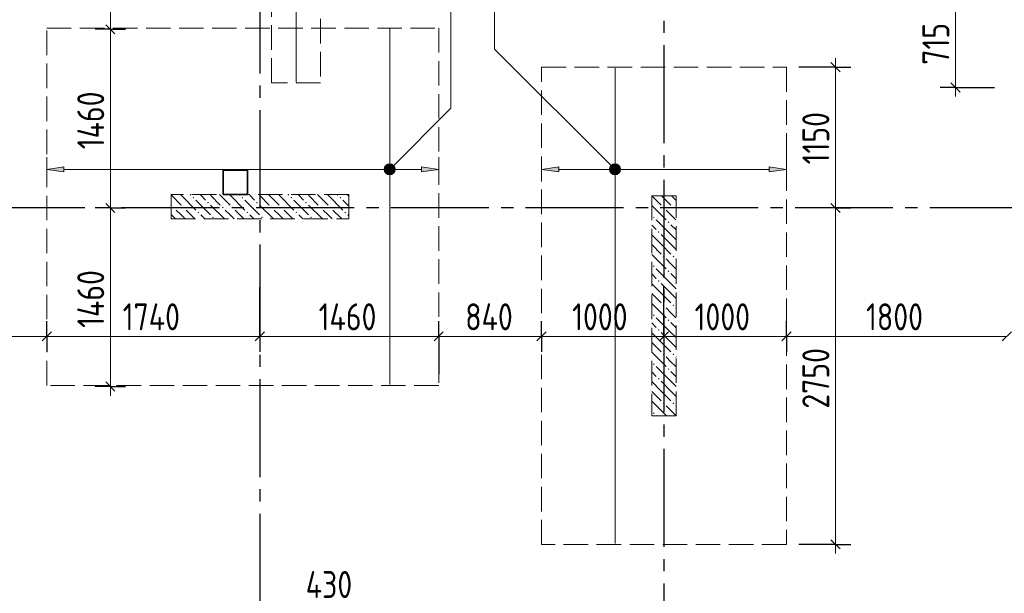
# Model space of a CAD drawing. Header units: millimetres. Extents: x 0 to 64958, y 0 to 42000.
# Tile 12 of 31: x 19679 to 27719, y 23950 to 28639. Entities that reach past the tile are written whole.
import ezdxf

# ---------------------------------------------------------------- set-up
doc = ezdxf.new("R2010")
doc.units = ezdxf.units.MM
doc.linetypes.add('______2', pattern=[270, 200, -70])
doc.linetypes.add('______5', pattern=[1100, 800, -100, 100, -100])
for name, color, linetype, lineweight in [('Standard', 7, 'Continuous', 25), ('ДОП Верх по У', 7, 'Continuous', 25), ('ЖБ Пилон', 180, 'Continuous', 25), ('Оси', 40, '______5', 18), ('Позиционная метка номер позиции', 7, 'Continuous', 13), ('Примечания', 7, 'Continuous', 25)]:
    doc.layers.add(name, color=color, linetype=linetype, lineweight=lineweight)
doc.layers.add('ЖБ Перекрытие верхний уровень', color=7, linetype='Continuous', lineweight=25, true_color=0xe0e0ff)
doc.styles.add('GOST 2.304-81', font='txt')

msp = doc.modelspace()

# ---------------------------------------------------------------- hatches: boundary and pattern name
at = {"layer": 'ДОП Верх по У', "linetype": 'Continuous', "lineweight": 13, "transparency": 33554687}
for points in [[(20040, 27395.3), (19900, 27415.3), (20040, 27435.3)], [(24080, 27395.3), (23940, 27415.3), (24080, 27435.3)]]:
    msp.add_hatch(color=7, dxfattribs=at).paths.add_polyline_path(points, flags=16)
for points in [[(22667.7, 27396.6), (22667.7, 27434.1), (22662.5, 27415.3)], [(22667.7, 27434.1), (22681.2, 27383.1), (22681.2, 27447.6)], [(22667.7, 27434.1), (22667.7, 27396.6), (22681.2, 27383.1)], [(22681.2, 27447.6), (22700, 27377.8), (22700, 27452.8)], [(22681.2, 27447.6), (22681.2, 27383.1), (22700, 27377.8)], [(22700, 27452.8), (22700, 27377.8), (22718.7, 27383.1)], [(22700, 27452.8), (22718.7, 27383.1), (22718.7, 27447.6)], [(22718.7, 27447.6), (22718.7, 27383.1), (22732.2, 27396.6)], [(22718.7, 27447.6), (22732.2, 27396.6), (22732.2, 27434.1)], [(22732.2, 27434.1), (22732.2, 27396.6), (22737.5, 27415.3)], [(22960, 27395.3), (23100, 27415.3), (22960, 27435.3)], [(24507.7, 27396.6), (24507.7, 27434.1), (24502.5, 27415.3)], [(24507.7, 27434.1), (24521.2, 27383.1), (24521.2, 27447.6)], [(24507.7, 27434.1), (24507.7, 27396.6), (24521.2, 27383.1)], [(24521.2, 27447.6), (24540, 27377.8), (24540, 27452.8)], [(24521.2, 27447.6), (24521.2, 27383.1), (24540, 27377.8)], [(24540, 27452.8), (24540, 27377.8), (24558.7, 27383.1)], [(24540, 27452.8), (24558.7, 27383.1), (24558.7, 27447.6)], [(24558.7, 27447.6), (24558.7, 27383.1), (24572.2, 27396.6)], [(24558.7, 27447.6), (24572.2, 27396.6), (24572.2, 27434.1)], [(24572.2, 27434.1), (24572.2, 27396.6), (24577.5, 27415.3)], [(25800, 27395.3), (25940, 27415.3), (25800, 27435.3)]]:
    msp.add_hatch(color=7, dxfattribs=at).paths.add_polyline_path(points)
at = {"layer": 'ЖБ Пилон', "linetype": 'Continuous', "lineweight": 18, "transparency": 33554687}
for points in [[(21090.5, 27183.1), (21097, 27189.6), (21103.4, 27183.1), (21097, 27176.6)], [(21490.5, 27183.1), (21497, 27189.6), (21503.4, 27183.1), (21497, 27176.6)], [(21890.5, 27183.1), (21897, 27189.6), (21903.4, 27183.1), (21897, 27176.6)], [(22290.5, 27183.1), (22297, 27189.6), (22303.4, 27183.1), (22297, 27176.6)], [(20930.5, 27103.1), (20937, 27109.6), (20943.5, 27103.1), (20937, 27096.6)], [(21010.5, 27103.1), (21016.9, 27109.6), (21023.4, 27103.1), (21016.9, 27096.6)], [(21210.5, 27143.1), (21216.9, 27149.6), (21223.4, 27143.1), (21216.9, 27136.6)], [(21330.5, 27103.1), (21337, 27109.6), (21343.5, 27103.1), (21337, 27096.6)], [(21410.5, 27103.1), (21416.9, 27109.6), (21423.4, 27103.1), (21416.9, 27096.6)], [(21610.5, 27143.1), (21616.9, 27149.6), (21623.4, 27143.1), (21616.9, 27136.6)], [(21730.5, 27103.1), (21737, 27109.6), (21743.5, 27103.1), (21737, 27096.6)], [(21810.5, 27103.1), (21816.9, 27109.6), (21823.4, 27103.1), (21816.9, 27096.6)], [(22010.5, 27143.1), (22016.9, 27149.6), (22023.4, 27143.1), (22016.9, 27136.6)], [(22130.5, 27103.1), (22137, 27109.6), (22143.5, 27103.1), (22137, 27096.6)], [(22210.5, 27103.1), (22216.9, 27109.6), (22223.4, 27103.1), (22216.9, 27096.6)], [(24930.5, 27103.1), (24937, 27109.6), (24943.5, 27103.1), (24937, 27096.6)], [(25010.4, 27103.1), (25016.9, 27109.6), (25023.4, 27103.1), (25016.9, 27096.6)], [(21130.5, 27063.1), (21137, 27069.6), (21143.5, 27063.1), (21137, 27056.6)], [(21250.5, 27023.1), (21257, 27029.6), (21263.5, 27023.1), (21257, 27016.6)], [(21530.5, 27063.1), (21537, 27069.6), (21543.5, 27063.1), (21537, 27056.6)], [(21650.5, 27023.1), (21657, 27029.6), (21663.5, 27023.1), (21657, 27016.6)], [(21930.5, 27063.1), (21937, 27069.6), (21943.5, 27063.1), (21937, 27056.6)], [(22050.5, 27023.1), (22057, 27029.6), (22063.5, 27023.1), (22057, 27016.6)], [(22330.5, 27063.1), (22337, 27069.6), (22343.5, 27063.1), (22337, 27056.6)], [(24850.5, 27023.1), (24857, 27029.6), (24863.5, 27023.1), (24857, 27016.6)], [(24970.5, 26983.1), (24977, 26989.6), (24983.5, 26983.1), (24977, 26976.6)], [(24890.5, 26903.1), (24897, 26909.6), (24903.4, 26903.1), (24897, 26896.6)], [(24930.5, 26703.1), (24937, 26709.6), (24943.5, 26703.1), (24937, 26696.6)], [(25010.4, 26703.1), (25016.9, 26709.6), (25023.4, 26703.1), (25016.9, 26696.6)], [(24850.5, 26623.1), (24857, 26629.6), (24863.5, 26623.1), (24857, 26616.6)], [(24970.5, 26583.1), (24977, 26589.6), (24983.5, 26583.1), (24977, 26576.6)], [(24890.5, 26503.1), (24897, 26509.6), (24903.4, 26503.1), (24897, 26496.6)], [(24930.5, 26303.1), (24937, 26309.6), (24943.5, 26303.1), (24937, 26296.6)], [(25010.4, 26303.1), (25016.9, 26309.6), (25023.4, 26303.1), (25016.9, 26296.6)], [(24850.5, 26223.1), (24857, 26229.6), (24863.5, 26223.1), (24857, 26216.6)], [(24970.5, 26183.1), (24977, 26189.6), (24983.5, 26183.1), (24977, 26176.6)], [(24890.5, 26103.1), (24897, 26109.6), (24903.4, 26103.1), (24897, 26096.6)], [(24930.5, 25903.1), (24937, 25909.6), (24943.5, 25903.1), (24937, 25896.6)], [(25010.4, 25903.1), (25016.9, 25909.6), (25023.4, 25903.1), (25016.9, 25896.6)], [(24850.5, 25823.1), (24857, 25829.6), (24863.5, 25823.1), (24857, 25816.6)], [(24970.5, 25783.1), (24977, 25789.6), (24983.5, 25783.1), (24977, 25776.6)], [(24890.5, 25703.1), (24897, 25709.6), (24903.4, 25703.1), (24897, 25696.6)], [(24930.5, 25503.1), (24937, 25509.6), (24943.5, 25503.1), (24937, 25496.6)], [(25010.4, 25503.1), (25016.9, 25509.6), (25023.4, 25503.1), (25016.9, 25496.6)], [(24850.5, 25423.1), (24857, 25429.6), (24863.5, 25423.1), (24857, 25416.6)]]:
    msp.add_hatch(color=7, dxfattribs=at).paths.add_polyline_path(points, flags=16)
at = {"layer": 'Позиционная метка номер позиции', "linetype": 'Continuous', "lineweight": 13, "transparency": 33554687}
for points in [[(22656.7, 27426.8), (22731.8, 27383.5), (22668.2, 27447.1)], [(22656.7, 27403.8), (22711.5, 27372), (22656.7, 27426.8)], [(22656.7, 27426.8), (22711.5, 27372), (22731.8, 27383.5)], [(22668.2, 27447.1), (22743.3, 27403.8), (22688.5, 27458.6)], [(22668.2, 27447.1), (22731.8, 27383.5), (22743.3, 27403.8)], [(22688.5, 27458.6), (22743.3, 27403.8), (22743.3, 27426.8)], [(22688.5, 27458.6), (22743.3, 27426.8), (22711.5, 27458.6)], [(22711.5, 27458.6), (22743.3, 27426.8), (22731.8, 27447.1)], [(24508.2, 27383.5), (24551.4, 27458.6), (24496.7, 27403.8)], [(24496.7, 27403.8), (24551.4, 27458.6), (24528.5, 27458.6)], [(24496.7, 27403.8), (24528.5, 27458.6), (24496.7, 27426.8)], [(24496.7, 27426.8), (24528.5, 27458.6), (24508.2, 27447.1)], [(24508.2, 27383.5), (24571.8, 27447.1), (24551.4, 27458.6)], [(24528.5, 27372), (24571.8, 27447.1), (24508.2, 27383.5)], [(24528.5, 27372), (24583.3, 27426.8), (24571.8, 27447.1)], [(24551.4, 27372), (24583.3, 27426.8), (24528.5, 27372)], [(24551.4, 27372), (24583.3, 27403.8), (24583.3, 27426.8)], [(22688.5, 27372), (22656.7, 27403.8), (22668.2, 27383.5)], [(22656.7, 27403.8), (22688.5, 27372), (22711.5, 27372)], [(24583.3, 27403.8), (24551.4, 27372), (24571.8, 27383.5)]]:
    msp.add_hatch(color=7, dxfattribs=at).paths.add_polyline_path(points)

# ---------------------------------------------------------------- linework, layer by layer
at = {"layer": 'Standard', "color": 7, "linetype": 'Continuous', "lineweight": 13, "transparency": 33554687}
for p, q in [((20418.8, 28800), (20418.8, 28560)), ((20418.8, 28560), (20418.8, 27100)), ((26340, 28250), (26340, 28325)), ((26340, 27100), (26340, 28250)), ((27320.3, 28085), (27320.3, 28010)), ((20418.8, 27100), (20418.8, 25640)), ((19900, 26050), (18220, 26050)), ((21640, 26050), (19900, 26050)), ((23100, 26050), (21640, 26050)), ((23940, 26050), (23100, 26050)), ((24940, 26050), (23940, 26050)), ((25940, 26050), (24940, 26050)), ((27740, 26050), (25940, 26050)), ((20418.8, 25640), (20418.8, 25565)), ((26340, 24350), (26340, 24275))]:
    msp.add_line(p, q, dxfattribs=at)
at = {"layer": 'Standard', "color": 251, "linetype": 'Continuous', "lineweight": -3, "true_color": 0x656565, "transparency": 33554687}
for p, q in [((20418.8, 28560), (20293.8, 28560)), ((20418.8, 28560), (20543.8, 28560)), ((20418.8, 28560), (20418.8, 28560)), ((26340, 28250), (26040, 28250)), ((26340, 28250), (26215, 28250)), ((26340, 28250), (26465, 28250)), ((27320.3, 28085), (27195.3, 28085)), ((27320.3, 28085), (27445.3, 28085)), ((27320.3, 28085), (27640, 28085)), ((20418.8, 27100), (20293.8, 27100)), ((20418.8, 27100), (20543.8, 27100)), ((20418.8, 27100), (20418.8, 27100)), ((26340, 27100), (26215, 27100)), ((26340, 27100), (26465, 27100)), ((19900, 26050), (19900, 26175)), ((21640, 26050), (21640, 26175)), ((23100, 26050), (23100, 26175)), ((23940, 26050), (23940, 26175)), ((24940, 26050), (24940, 26175)), ((25940, 26050), (25940, 26175)), ((19900, 26050), (19900, 25925)), ((19900, 26050), (19900, 25928.7)), ((21640, 26050), (21640, 25925)), ((23100, 26050), (23100, 25925)), ((23100, 26050), (23100, 25740)), ((23940, 26050), (23940, 25925)), ((23940, 26050), (23940, 26050)), ((24940, 26050), (24940, 25925)), ((25940, 26050), (25940, 25925)), ((25940, 26050), (25940, 26050)), ((20418.8, 25640), (20293.8, 25640)), ((20418.8, 25640), (20543.8, 25640)), ((20418.8, 25640), (20418.8, 25640)), ((26340, 24350), (26040, 24350)), ((26340, 24350), (26215, 24350)), ((26340, 24350), (26465, 24350))]:
    msp.add_line(p, q, dxfattribs=at)
at = {"layer": 'Standard', "color": 7, "linetype": 'Continuous', "lineweight": 25, "transparency": 33554687}
for p, q in [((20381.3, 28597.5), (20456.3, 28522.5)), ((26377.5, 28212.5), (26302.5, 28287.5)), ((27357.8, 28047.5), (27282.8, 28122.5)), ((20381.3, 27137.5), (20456.3, 27062.5)), ((26377.5, 27062.5), (26302.5, 27137.5)), ((19937.5, 26087.5), (19862.5, 26012.5)), ((21677.5, 26087.5), (21602.5, 26012.5)), ((23137.5, 26087.5), (23062.5, 26012.5)), ((23977.5, 26087.5), (23902.5, 26012.5)), ((24977.5, 26087.5), (24902.5, 26012.5)), ((25977.5, 26087.5), (25902.5, 26012.5)), ((27777.5, 26087.5), (27702.5, 26012.5)), ((20381.3, 25677.5), (20456.3, 25602.5)), ((26377.5, 24312.5), (26302.5, 24387.5))]:
    msp.add_line(p, q, dxfattribs=at)
at = {"layer": 'Standard', "color": 7, "linetype": 'Continuous', "lineweight": 13, "transparency": 33554687}
for points in [[(27320.3, 28085), (27320.3, 28177.3), (27320.3, 28177.3), (27320.3, 28800)], [(26340, 24350), (26340, 25368.8), (26340, 25368.8), (26340, 27100)]]:
    msp.add_lwpolyline(points, dxfattribs=at)
at = {"layer": 'Standard', "color": 251, "linetype": 'Continuous', "lineweight": -3, "true_color": 0x656565, "transparency": 33554687}
for points in [[(26340, 27100), (26323, 27100), (26323, 27100), (26040, 27100)], [(24940, 26050), (24940, 26067), (24940, 26067), (24940, 26067), (24940, 26067), (24940, 26067), (24940, 26067), (24940, 26067), (24940, 26067), (24940, 26067), (24940, 26067), (24940, 26067), (24940, 26067), (24940, 26067), (24940, 26067), (24940, 26067), (24940, 26067), (24940, 26067), (24940, 26067), (24940, 26067), (24940, 26067), (24940, 26067), (24940, 26067), (24940, 26067), (24940, 26067), (24940, 26067), (24940, 26067), (24940, 26067), (24940, 26067), (24940, 26067), (24940, 26067), (24940, 26455.2)], [(21640, 26050), (21640, 26067), (21640, 26067), (21640, 26067), (21640, 26067), (21640, 26067), (21640, 26067), (21640, 26067), (21640, 26067), (21640, 26067), (21640, 26067), (21640, 26067), (21640, 26067), (21640, 26067), (21640, 26067), (21640, 26067), (21640, 26067), (21640, 26067), (21640, 26067), (21640, 26067), (21640, 26067), (21640, 26067), (21640, 26067), (21640, 26067), (21640, 26067), (21640, 26453.2)]]:
    msp.add_lwpolyline(points, dxfattribs=at)
at = {"layer": 'ДОП Верх по У', "color": 7, "linetype": 'Continuous', "lineweight": 18, "transparency": 33554687}
for p, q in [((21935, 28129), (21935, 30529)), ((22700, 28563), (22700, 25657)), ((24540, 28243), (24540, 24357))]:
    msp.add_line(p, q, dxfattribs=at)
at = {"layer": 'ДОП Верх по У', "color": 251, "linetype": 'Continuous', "lineweight": 13, "true_color": 0x494949, "transparency": 33554687}
for p, q in [((19900, 27415.3), (19900, 27515.3)), ((23100, 27415.3), (23100, 27515.3)), ((23940, 27415.3), (23940, 27515.3)), ((25940, 27415.3), (25940, 27515.3)), ((19900, 27415.3), (20040, 27435.3)), ((20040, 27435.3), (20040, 27395.3)), ((22700, 27452.8), (22700, 27452.8)), ((23100, 27415.3), (22960, 27435.3)), ((22960, 27435.3), (22960, 27395.3)), ((23940, 27415.3), (24080, 27435.3)), ((24080, 27435.3), (24080, 27395.3)), ((24540, 27452.8), (24540, 27452.8)), ((25940, 27415.3), (25800, 27435.3)), ((25800, 27435.3), (25800, 27395.3)), ((20040, 27395.3), (19900, 27415.3)), ((19900, 27415.3), (19900, 27315.3)), ((19900, 27415.3), (19900, 27415.3)), ((20040, 27415.3), (22670, 27415.3)), ((22700, 27377.8), (22700, 27377.8)), ((22730, 27415.3), (22960, 27415.3)), ((22960, 27395.3), (23100, 27415.3)), ((23100, 27415.3), (23100, 27315.3)), ((23100, 27415.3), (23100, 27415.3)), ((24080, 27395.3), (23940, 27415.3)), ((23940, 27415.3), (23940, 27315.3)), ((23940, 27415.3), (23940, 27415.3)), ((24080, 27415.3), (24510, 27415.3)), ((24540, 27377.8), (24540, 27377.8)), ((24570, 27415.3), (25800, 27415.3)), ((25800, 27395.3), (25940, 27415.3)), ((25940, 27415.3), (25940, 27315.3)), ((25940, 27415.3), (25940, 27415.3))]:
    msp.add_line(p, q, dxfattribs=at)
for centre in [(22700, 27415.3), (24540, 27415.3)]:
    msp.add_circle(centre, 37.5, dxfattribs=at)
at = {"layer": 'ЖБ Перекрытие верхний уровень', "color": 7, "linetype": 'Continuous', "lineweight": 35, "transparency": 33554687}
for p, q in [((21540, 27410), (21340, 27410)), ((21340, 27410), (21340, 27210)), ((21540, 27210), (21540, 27410)), ((21340, 27210), (21540, 27210))]:
    msp.add_line(p, q, dxfattribs=at)
at = {"layer": 'ЖБ Пилон', "color": 253, "linetype": '______2', "lineweight": 13, "true_color": 0xa0a0a0, "transparency": 33554687}
for p, q in [((22365, 27210), (20915, 27210)), ((20915, 27210), (20915, 27010)), ((22365, 27010), (22365, 27210)), ((24840, 27200), (24840, 25400)), ((25040, 27200), (24840, 27200)), ((25040, 25400), (25040, 27200)), ((20915, 27010), (22365, 27010)), ((24840, 25400), (25040, 25400))]:
    msp.add_line(p, q, dxfattribs=at)
at = {"layer": 'ЖБ Пилон', "color": 9, "linetype": 'Continuous', "lineweight": 18, "true_color": 0xc7c7c7, "transparency": 33554687}
for p, q in [((20916.9, 27203.1), (20915, 27205.1)), ((20916.9, 27203.1), (20997, 27123.1)), ((20990.1, 27210), (20997, 27203.1)), ((20997, 27203.1), (21116.9, 27083.1)), ((21070.1, 27210), (21077, 27203.1)), ((21157, 27203.1), (21150.1, 27210)), ((21197, 27163.1), (21157, 27203.1)), ((21237, 27203.1), (21316.9, 27123.1)), ((21316.9, 27203.1), (21310.1, 27210)), ((21316.9, 27203.1), (21397, 27123.1)), ((21390.1, 27210), (21397, 27203.1)), ((21397, 27203.1), (21516.9, 27083.1)), ((21470.1, 27210), (21477, 27203.1)), ((21557, 27203.1), (21550.1, 27210)), ((21597, 27163.1), (21557, 27203.1)), ((21637, 27203.1), (21716.9, 27123.1)), ((21716.9, 27203.1), (21710.1, 27210)), ((21716.9, 27203.1), (21797, 27123.1)), ((21790.1, 27210), (21797, 27203.1)), ((21797, 27203.1), (21916.9, 27083.1)), ((21870.1, 27210), (21877, 27203.1)), ((21957, 27203.1), (21950.1, 27210)), ((21997, 27163.1), (21957, 27203.1)), ((22037, 27203.1), (22116.9, 27123.1)), ((22116.9, 27203.1), (22110.1, 27210)), ((22116.9, 27203.1), (22197, 27123.1)), ((22190.1, 27210), (22197, 27203.1)), ((22197, 27203.1), (22316.9, 27083.1)), ((22270.1, 27210), (22277, 27203.1)), ((22357, 27203.1), (22350.1, 27210)), ((22365, 27195.1), (22357, 27203.1)), ((24840.1, 27200), (24916.9, 27123.1)), ((24920.1, 27200), (24997, 27123.1)), ((25000.1, 27200), (25040, 27160.1)), ((20915, 27125.1), (20916.9, 27123.1)), ((21116.9, 27163.1), (21237, 27043.1)), ((21237, 27123.1), (21350.1, 27010)), ((21516.9, 27163.1), (21637, 27043.1)), ((21637, 27123.1), (21750.1, 27010)), ((21916.9, 27163.1), (22037, 27043.1)), ((22037, 27123.1), (22150.1, 27010)), ((22316.9, 27163.1), (22365, 27115.1)), ((24840, 27120.1), (24957, 27003.1)), ((20915, 27045.1), (20950.1, 27010)), ((20997, 27043.1), (20957, 27083.1)), ((21030.1, 27010), (20997, 27043.1)), ((21037, 27083.1), (21110.1, 27010)), ((21157, 27043.1), (21190.1, 27010)), ((21397, 27043.1), (21357, 27083.1)), ((21430.1, 27010), (21397, 27043.1)), ((21437, 27083.1), (21510.1, 27010)), ((21557, 27043.1), (21590.1, 27010)), ((21797, 27043.1), (21757, 27083.1)), ((21830.1, 27010), (21797, 27043.1)), ((21837, 27083.1), (21910.1, 27010)), ((21957, 27043.1), (21990.1, 27010)), ((22197, 27043.1), (22157, 27083.1)), ((22230.1, 27010), (22197, 27043.1)), ((22237, 27083.1), (22310.1, 27010)), ((22357, 27043.1), (22365, 27035.1)), ((24997, 27043.1), (24957, 27083.1)), ((25037, 27003.1), (24997, 27043.1)), ((25037, 27083.1), (25040, 27080.1)), ((24840, 26960.1), (24877, 26923.1)), ((24997, 26883.1), (24877, 27003.1)), ((24997, 26963.1), (25040, 26920.1)), ((24916.9, 26803.1), (24840, 26880.1)), ((24916.9, 26883.1), (24997, 26803.1)), ((24997, 26883.1), (25040, 26840.1)), ((24840, 26800.1), (24916.9, 26723.1)), ((24916.9, 26803.1), (24997, 26723.1)), ((24997, 26803.1), (25040, 26760.1)), ((24840, 26720.1), (24957, 26603.1)), ((24997, 26643.1), (24957, 26683.1)), ((25037, 26603.1), (24997, 26643.1)), ((25037, 26683.1), (25040, 26680.1)), ((24840, 26560.1), (24877, 26523.1)), ((24997, 26483.1), (24877, 26603.1)), ((24997, 26563.1), (25040, 26520.1)), ((24916.9, 26403.1), (24840, 26480.1)), ((24916.9, 26483.1), (24997, 26403.1)), ((24997, 26483.1), (25040, 26440.1)), ((24840, 26400.1), (24916.9, 26323.1)), ((24916.9, 26403.1), (24997, 26323.1)), ((24997, 26403.1), (25040, 26360.1)), ((24840, 26320.1), (24957, 26203.1)), ((24997, 26243.1), (24957, 26283.1)), ((25037, 26203.1), (24997, 26243.1)), ((25037, 26283.1), (25040, 26280.1)), ((24840, 26160.1), (24877, 26123.1)), ((24997, 26083.1), (24877, 26203.1)), ((24997, 26163.1), (25040, 26120.1)), ((24916.9, 26003.1), (24840, 26080.1)), ((24916.9, 26083.1), (24997, 26003.1)), ((24997, 26083.1), (25040, 26040.1)), ((24840, 26000.1), (24916.9, 25923.1)), ((24916.9, 26003.1), (24997, 25923.1)), ((24997, 26003.1), (25040, 25960.1)), ((24840, 25920.1), (24957, 25803.1)), ((24997, 25843.1), (24957, 25883.1)), ((25037, 25803.1), (24997, 25843.1)), ((25037, 25883.1), (25040, 25880.1)), ((24840, 25760.1), (24877, 25723.1)), ((24997, 25683.1), (24877, 25803.1)), ((24997, 25763.1), (25040, 25720.1)), ((24916.9, 25603.1), (24840, 25680.1)), ((24916.9, 25683.1), (24997, 25603.1)), ((24997, 25683.1), (25040, 25640.1)), ((24840, 25600.1), (24916.9, 25523.1)), ((24916.9, 25603.1), (24997, 25523.1)), ((24997, 25603.1), (25040, 25560.1)), ((24840, 25520.1), (24957, 25403.1)), ((24997, 25443.1), (24957, 25483.1)), ((25037, 25403.1), (24997, 25443.1)), ((25037, 25483.1), (25040, 25480.1)), ((24880.1, 25400), (24877, 25403.1))]:
    msp.add_line(p, q, dxfattribs=at)
at = {"layer": 'Оси', "color": 8, "linetype": '______5', "lineweight": -3, "transparency": 33554687}
for p, q in [((21640, 38900), (21640, 15270)), ((24940, 35030), (24940, 15270)), ((49910, 27100), (4600, 27100))]:
    msp.add_line(p, q, dxfattribs=at)
at = {"layer": 'Позиционная метка номер позиции', "color": 7, "linetype": 'Continuous', "lineweight": 13, "transparency": 33554687}
for p, q in [((22668.2, 27447.1), (22668.2, 27447.1)), ((22731.8, 27447.1), (22731.8, 27447.1)), ((24508.2, 27447.1), (24508.2, 27447.1)), ((24571.8, 27447.1), (24571.8, 27447.1)), ((22668.2, 27383.5), (22668.2, 27383.5)), ((22731.8, 27383.5), (22731.8, 27383.5)), ((24508.2, 27383.5), (24508.2, 27383.5)), ((24571.8, 27383.5), (24571.8, 27383.5))]:
    msp.add_line(p, q, dxfattribs=at)
for points in [[(22700, 27415.3), (23200, 27915.3), (23200, 30800), (25700, 30800)], [(24540, 27415.3), (23557.1, 28398.2), (23557.1, 29800), (26057.1, 29800)]]:
    msp.add_lwpolyline(points, dxfattribs=at)
for centre in [(22700, 27415.3), (24540, 27415.3)]:
    msp.add_circle(centre, 45, dxfattribs=at)
at = {"layer": 'Примечания', "color": 7, "linetype": '______2', "lineweight": 18, "transparency": 33554687}
for p, q in [((21735, 28123), (21735, 30535)), ((22135, 30535), (22135, 28123)), ((19900, 25650), (19900, 28570)), ((19900, 28570), (23100, 28570)), ((23100, 28570), (23100, 25650)), ((23940, 24350), (23940, 28250)), ((23940, 28250), (25940, 28250)), ((25940, 28250), (25940, 24350)), ((22135, 28123), (21735, 28123)), ((23100, 25650), (19900, 25650)), ((25940, 24350), (23940, 24350))]:
    msp.add_line(p, q, dxfattribs=at)

# ---------------------------------------------------------------- texts
at = {"layer": 'Standard', "color": 7, "linetype": 'Continuous', "lineweight": 25, "transparency": 33554687, "char_height": 220, "attachment_point": 7, "rotation": 90, "style": 'GOST 2.304-81'}
for s, insert, width in [('715', (27270.2, 28270.5), 469.509), ('1460', (20368.7, 27579.8), 625.741), ('1150', (26290, 27456.1), 563.284), ('1460', (20368.7, 26119.8), 625.729), ('2750', (26290, 25459.2), 657.046)]:
    msp.add_mtext(s, dxfattribs=dict(at, insert=insert, width=width))
at = {"layer": 'Standard', "color": 7, "linetype": 'Continuous', "lineweight": 25, "transparency": 33554687, "char_height": 220, "attachment_point": 7, "style": 'GOST 2.304-81'}
for s, insert, width in [('1740', (20519.8, 26100), 625.741), ('1460', (22119.8, 26100), 625.741), ('840', (23316.7, 26100), 531.967), ('1000', (24189.8, 26100), 625.741), ('1000', (25189.8, 26100), 625.741), ('1800', (26589.8, 26100), 625.741), ('430', (22014.4, 23911.9), 516.396)]:
    msp.add_mtext(s, dxfattribs=dict(at, insert=insert, width=width))

doc.saveas('drawing.dxf')
